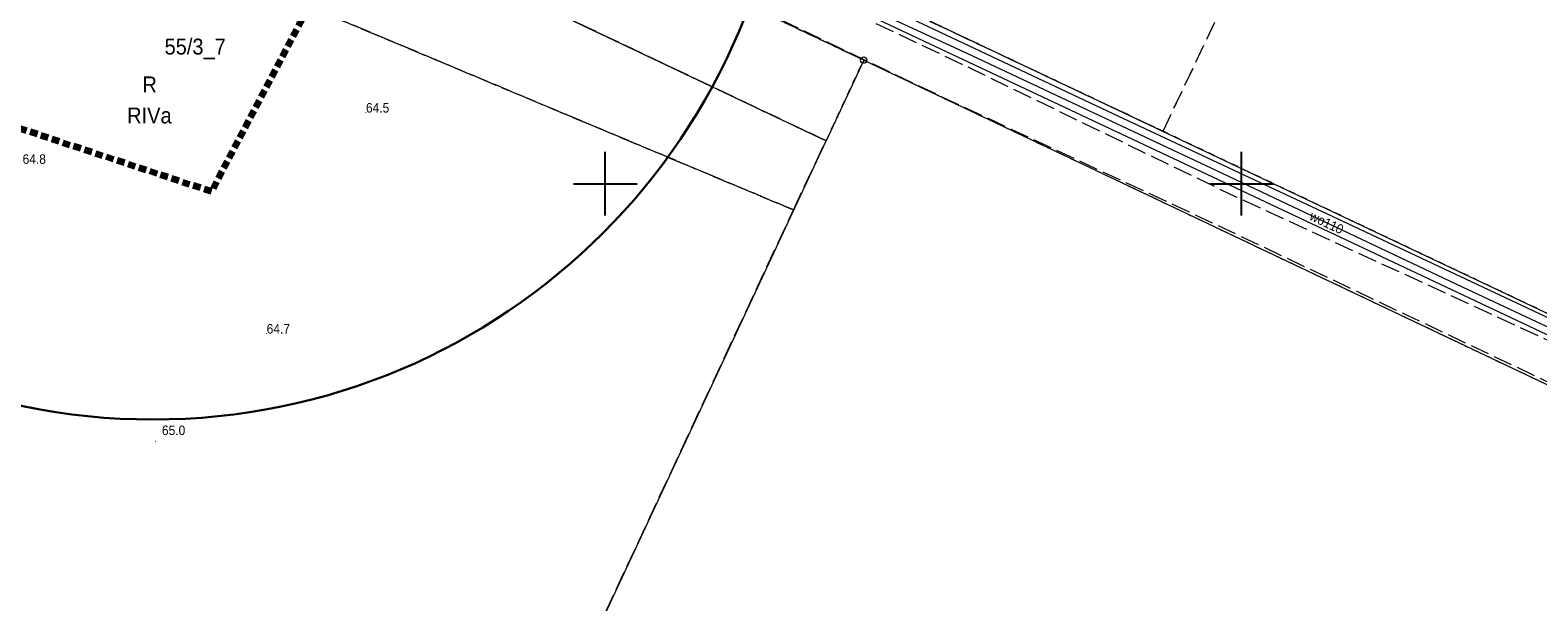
# Model space of a CAD drawing. Header units: feet. Extents: x 6524992 to 6535022, y 6047591 to 6067901.
# Tile 10 of 24: x 6531555 to 6531673, y 6049067 to 6049112. Entities that reach past the tile are written whole.
import ezdxf
from ezdxf.enums import TextEntityAlignment as Align

# ---------------------------------------------------------------- set-up
doc = ezdxf.new("R2010")
doc.units = ezdxf.units.FT
doc.header["$MEASUREMENT"] = 0
for name, pattern in [('1.5_0.5', [2, 1.5, -0.5]), ('2', [0.9, 0.6, -0.3]), ('218-500', [1, 0.5, -0.5]), ('219-500', [0])]:
    doc.linetypes.add(name, pattern=pattern)
doc.layers.get('0').update_dxf_attribs({"linetype": 'CONTINUOUS', "lineweight": 18})
for name, color, linetype, transparency in [('202-Punkt graniczny stabilizowany trwale', 7, 'CONTINUOUS', 0.5), ('203-Punkt załamania granicy działki nie stabilizowany', 7, 'CONTINUOUS', 0.5), ('209-Opis konturu klasyfikacyjnego', 7, 'CONTINUOUS', 0.5), ('210-Oznaczenie użytku', 7, 'CONTINUOUS', 0.5), ('211-Nr działki', 7, 'CONTINUOUS', 0.5), ('217-Granica konturu klasyfikcyjnego', 7, 'CONTINUOUS', 0.5), ('218-Granica użytku', 7, 'CONTINUOUS', 0.5), ('219-Linia granicy', 7, 'CONTINUOUS', 0.5), ('jezdnia (powierzchnia)', 7, 'CONTINUOUS', 0.5), ('przewód gazowy (linia)', 7, 'CONTINUOUS', 0.5), ('przewód telekomunikacyjny (linia)', 7, 'CONTINUOUS', 0.5), ('przewód wodociągowy (linia)', 7, 'CONTINUOUS', 0.5), ('przewód wodociągowy (linia)-Atr1', 7, 'CONTINUOUS', 0.5), ('punkt wysokościowy naturalny', 7, 'CONTINUOUS', 0.5), ('punkt wysokościowy naturalny-Atr2', 7, 'CONTINUOUS', 0.5), ('Wstawianie ramki sekcyjnej z opisem', 7, 'CONTINUOUS', 0.5), ('Zakres', 7, 'CONTINUOUS', 0.5)]:
    doc.layers.add(name, color=color, linetype=linetype, transparency=transparency)
doc.layers.add('_ROBOCZA', color=2, linetype='CONTINUOUS', lineweight=30, plot=False, transparency=0.5)
doc.styles.get("Standard").update_dxf_attribs({"font": 'arial.ttf'})

# ---------------------------------------------------------------- blocks, each defined once
blk = doc.blocks.new('PW01')
at = {"linetype": 'Continuous', "lineweight": 13}
h = blk.add_hatch(color=0, dxfattribs=at)
edge = h.paths.add_edge_path()
edge.add_arc((0, 0), 0.045, 0, 360)
blk = doc.blocks.new('RAMKA500K')
at = {"color": 0}
for p, q in [((0, 97.5), (0, 102.5)), ((50, 97.5), (50, 102.5)), ((400, 97.5), (400, 102.5)), ((0, 100), (2.5, 100)), ((47.5, 100), (52.5, 100)), ((397.5, 100), (400, 100))]:
    blk.add_line(p, q, dxfattribs=at)
blk = doc.blocks.new('203')
at = {"linetype": 'Continuous', "lineweight": 0}
h = blk.add_hatch(color=0, dxfattribs=at)
edge = h.paths.add_edge_path()
edge.add_arc((0, 0), 0.045, 0, 360)
blk = doc.blocks.new('202')
at = {"color": 0, "linetype": 'Continuous', "lineweight": 0}
blk.add_circle((0, 0), 0.25, dxfattribs=at)

msp = doc.modelspace()

# ---------------------------------------------------------------- linework, layer by layer
at = {"layer": '217-Granica konturu klasyfikcyjnego', "color": 3, "linetype": '1.5_0.5', "lineweight": 18, "flags": 128}
for points in [[(6531643.83, 6049104.13), (6531660.86, 6049139.99)], [(6531617.35, 6049103.38), (6531566.86, 6049127.36)], [(6531614.79, 6049097.95), (6531554.98, 6049123.05)], [(6531554.98, 6049123.05), (6531614.79, 6049097.95)], [(6531614.69, 6049117.89), (6531643.83, 6049104.13)], [(6531614.79, 6049097.95), (6531617.35, 6049103.38)], [(6531557.73, 6048975.68), (6531614.79, 6049097.95)]]:
    msp.add_lwpolyline(points, dxfattribs=at)
at = {"layer": '218-Granica użytku', "color": 3, "linetype": '218-500', "lineweight": 18, "flags": 128}
for points in [[(6531643.83, 6049104.13), (6531660.86, 6049139.99)], [(6531620.31, 6049109.72), (6531563.5, 6049136.71)], [(6531563.5, 6049136.71), (6531620.31, 6049109.72)], [(6531617.35, 6049103.38), (6531566.86, 6049127.36)], [(6531566.86, 6049127.36), (6531617.35, 6049103.38)], [(6531614.79, 6049097.95), (6531554.98, 6049123.05)], [(6531554.98, 6049123.05), (6531614.79, 6049097.95)], [(6531614.69, 6049117.89), (6531643.83, 6049104.13)], [(6531643.83, 6049104.13), (6531614.69, 6049117.89)], [(6531617.35, 6049103.38), (6531620.31, 6049109.72)], [(6531620.31, 6049109.72), (6531679.07, 6049081.81)], [(6531675.9, 6049088.93), (6531643.83, 6049104.13)], [(6531614.79, 6049097.95), (6531617.35, 6049103.38)], [(6531557.73, 6048975.68), (6531614.79, 6049097.95)]]:
    msp.add_lwpolyline(points, dxfattribs=at)
at = {"layer": '219-Linia granicy', "color": 3, "linetype": '219-500', "lineweight": 18, "flags": 128}
for points in [[(6531570.6, 6049138.83), (6531721.74, 6049067.22)], [(6531620.31, 6049109.72), (6531563.5, 6049136.71)], [(6531566.86, 6049127.36), (6531617.35, 6049103.38)], [(6531620.31, 6049109.72), (6531617.35, 6049103.38)], [(6531620.31, 6049109.72), (6531679.07, 6049081.81)], [(6531557.73, 6048975.68), (6531617.35, 6049103.38)]]:
    msp.add_lwpolyline(points, dxfattribs=at)
at = {"layer": '_ROBOCZA', "linetype": 'Continuous'}
msp.add_circle((6531564.45553, 6049131.47095), 50, dxfattribs=at)
at = {"layer": 'jezdnia (powierzchnia)', "color": 7, "linetype": '1.5_0.5', "lineweight": 18, "flags": 128}
msp.add_lwpolyline([(6531756.42, 6049048.64), (6531732.64, 6049059.92), (6531714.33, 6049068.65), (6531696.4, 6049077.11), (6531675.4, 6049087.09), (6531649.07, 6049099.19), (6531628.05, 6049109.38), (6531612.44, 6049116.78), (6531599.82, 6049122.77), (6531600.49, 6049124.08), (6531591.37, 6049128.44), (6531573.34, 6049136.95), (6531572.66, 6049135.66), (6531563.73, 6049140.01), (6531562.47, 6049137.23), (6531571.25, 6049133.03), (6531590.11, 6049124.11), (6531611.25, 6049114.11), (6531626.95, 6049106.61), (6531648.15, 6049096.73), (6531674.88, 6049084.04), (6531694.76, 6049074.54), (6531713.51, 6049065.96), (6531731.25, 6049057.26), (6531755.27, 6049045.95), (6531776.09, 6049036.01), (6531798.51, 6049025.48), (6531820.06, 6049015.27), (6531831.13, 6049010.04), (6531842.93, 6049004.53), (6531853.76, 6048999.34), (6531875.46, 6048989), (6531876.99, 6048991.63), (6531855, 6049002.06), (6531855.89, 6049003.84), (6531845.36, 6049008.88), (6531833.27, 6049014.58), (6531818.95, 6049021.34), (6531818.08, 6049019.54), (6531799.92, 6049027.96), (6531777.57, 6049038.53)], close=True, dxfattribs=at)
at = {"layer": 'przewód gazowy (linia)', "color": 40, "linetype": 'Continuous', "lineweight": 18, "flags": 128}
msp.add_lwpolyline([(6531550.47, 6049146.39), (6531550.7, 6049146.3), (6531552.61, 6049145.47), (6531553.11, 6049145.22), (6531563.21, 6049140.28), (6531580.28, 6049132.29), (6531601.01, 6049122.55), (6531628.57, 6049109.56), (6531643.2, 6049102.66), (6531660.04, 6049094.73), (6531675.32, 6049087.53)], dxfattribs=at)
at = {"layer": 'przewód telekomunikacyjny (linia)', "color": 30, "linetype": 'Continuous', "lineweight": 18, "flags": 128}
msp.add_lwpolyline([(6531562.23, 6049142.21), (6531563.91, 6049141.34), (6531580.87, 6049133.39), (6531597.78, 6049125.4), (6531605.09, 6049121.9), (6531622.7, 6049113.62), (6531640.34, 6049105.31), (6531657.97, 6049097.07), (6531675.56, 6049088.79)], dxfattribs=at)
at = {"layer": 'przewód wodociągowy (linia)', "color": 5, "linetype": 'Continuous', "lineweight": 18, "flags": 128}
msp.add_lwpolyline([(6531604.65, 6049121.44), (6531621.23, 6049113.58), (6531628.42, 6049110.26), (6531648.03, 6049101.05), (6531666.88, 6049092.1), (6531683.55, 6049084.31), (6531699.93, 6049076.64), (6531717.1, 6049068.36), (6531738.65, 6049058.19), (6531760.75, 6049047.92), (6531782.02, 6049037.7), (6531803.97, 6049027.57), (6531833.79, 6049013.37)], dxfattribs=at)
at = {"layer": 'Zakres', "color": 3, "linetype": '2', "lineweight": 90}
msp.add_lwpolyline([(6531550.24591, 6049164.7752), (6531583.66202, 6049151.4453), (6531585.76808, 6049131.23997), (6531569.06003, 6049099.38852), (6531524.27121, 6049114.12157)], close=True, dxfattribs=at)

# ---------------------------------------------------------------- block references
at = {"layer": '202-Punkt graniczny stabilizowany trwale', "color": 3, "linetype": 'Continuous', "lineweight": 18}
msp.add_blockref('202', (6531620.31, 6049109.72), dxfattribs=at)
at = {"layer": '203-Punkt załamania granicy działki nie stabilizowany', "color": 3, "linetype": 'Continuous', "lineweight": 18}
msp.add_blockref('203', (6531617.35, 6049103.38), dxfattribs=at)
at = {"layer": 'punkt wysokościowy naturalny', "color": 7, "linetype": 'Continuous', "lineweight": 13}
for p in [(6531581.2, 6049105.6), (6531573.4, 6049088.23), (6531564.67, 6049079.76)]:
    msp.add_blockref('PW01', p, dxfattribs=at)
at = {"layer": 'Wstawianie ramki sekcyjnej z opisem', "color": 7, "linetype": 'Continuous', "lineweight": 13}
for p in [(6531200, 6049000), (6531200, 6049000), (6531600, 6049000), (6531600, 6049000)]:
    msp.add_blockref('RAMKA500K', p, dxfattribs=at)

# ---------------------------------------------------------------- texts
at = {"layer": '209-Opis konturu klasyfikacyjnego', "color": 3, "linetype": 'Continuous', "lineweight": 18, "width": 0.9}
msp.add_text('RIVa', height=1.25, dxfattribs=at).set_placement((6531562.43943, 6049105.99645), align=Align.TOP_LEFT)
at = {"layer": '210-Oznaczenie użytku', "color": 3, "linetype": 'Continuous', "lineweight": 18, "width": 0.9}
msp.add_text('R', height=1.25, dxfattribs=at).set_placement((6531563.63943, 6049107.18645))
at = {"layer": '211-Nr działki', "color": 3, "linetype": 'Continuous', "lineweight": 18, "width": 0.9}
msp.add_text('55/3_7', height=1.25, dxfattribs=at).set_placement((6531565.37943, 6049111.40645), align=Align.TOP_LEFT)
at = {"layer": 'przewód wodociągowy (linia)-Atr1', "color": 5, "width": 0.9}
msp.add_text('wo110', height=0.75, rotation=334.601, dxfattribs=at).set_placement((6531655.43, 6049097.54), align=Align.MIDDLE_LEFT)
at = {"layer": 'punkt wysokościowy naturalny-Atr2', "color": 7, "width": 0.9}
for s, p in [('64.5', (6531581.2, 6049105.6)), ('64.8', (6531554.22, 6049101.57)), ('64.7', (6531573.4, 6049088.23)), ('65.0', (6531565.17, 6049080.25))]:
    msp.add_text(s, height=0.75, dxfattribs=at).set_placement(p)

doc.saveas('drawing.dxf')
